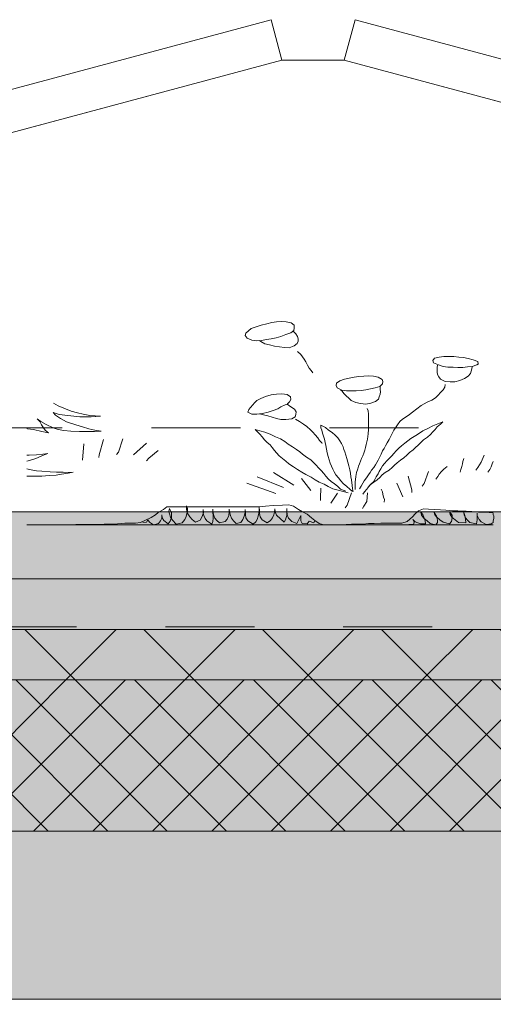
# Model space of a CAD drawing. Header units: millimetres. Extents: x -10538 to 13100, y -15694 to 32605.
# Tile 181 of 203: x 3051 to 3615, y 30014 to 31186. Entities that reach past the tile are written whole.
import ezdxf

# ---------------------------------------------------------------- set-up
doc = ezdxf.new("R2010")
doc.units = ezdxf.units.MM
doc.header["$LTSCALE"] = 100
doc.linetypes.add('[LS] Type-1', pattern=[2.12, 1.06, -1.06])
doc.linetypes.add('VW-01 Short Dashed', pattern=[2.116125, 1.058062, -1.058062])
doc.layers.get('0').update_dxf_attribs({"lineweight": 5})
for name, color, linetype, lineweight in [('5', 7, 'Continuous', 18), ('Geen', 7, 'Continuous', 9), ('none', 7, 'Continuous', 13)]:
    doc.layers.add(name, color=color, linetype=linetype, lineweight=lineweight)

# ---------------------------------------------------------------- blocks, each defined once
blk = doc.blocks.new('Groep-8')
at = {"layer": '5', "color": 8, "lineweight": 5, "true_color": 0x777777, "transparency": 33554687}
blk.add_line((-37.1, 461.7), (37.1, 461.7), dxfattribs=at)
at = {"layer": '5', "color": 8, "lineweight": 5, "true_color": 0x777777, "transparency": 33554687, "flags": 128}
for points in [[(-1209.1, 199.4), (-50, 510), (-37.1, 461.7), (-1196.2, 151.1)], [(1196.2, 151.1), (37.1, 461.7), (50, 510), (1209.1, 199.4)], [(-37.1, 461.7), (37.1, 461.7), (1100, 176.9), (1100, -75.5), (-1100, -75.5), (-1100, 176.9)]]:
    blk.add_lwpolyline(points, close=True, dxfattribs=at)
blk = doc.blocks.new('pv paneel opzet')
at = {"layer": '5', "color": 8, "true_color": 0x777777, "transparency": 33554687}
blk.add_blockref('Groep-8', (0, 0), dxfattribs=at)
blk = doc.blocks.new('Groep-9')
at = {"layer": '5', "color": 7, "transparency": 33554687}
blk.add_blockref('pv paneel opzet', (3400, 30675.5), dxfattribs=at)
blk = doc.blocks.new('Groep-12')
at = {"layer": '5', "color": 73, "linetype": 'Continuous', "lineweight": 18, "true_color": 0x9faa7d}
for p, q in [((3127, 30680.6), (3125.7, 30661.5)), ((3201.6, 30681.5), (3186.2, 30667.5)), ((3352.8, 30646.6), (3377, 30631.7)), ((3321.2, 30633.8), (3355.7, 30621.6)), ((3333.6, 30641.5), (3364.7, 30628.7)), ((3386.1, 30639.6), (3397.5, 30625.1)), ((3499.7, 30634.1), (3506.7, 30617.6)), ((3428.9, 30622.1), (3421.3, 30610)), ((3614.5, 30584.3), (3059.3, 30584.3))]:
    blk.add_line(p, q, dxfattribs=at)
at = {"layer": '5', "color": 73, "linetype": 'Continuous', "lineweight": 18, "true_color": 0x9faa7d, "flags": 128}
for points in [[(3377.7, 30818.5), (3377.6, 30818.5), (3377.6, 30818.3), (3377, 30815.8), (3373.6, 30812.9), (3367.7, 30810.7), (3361.8, 30808.7), (3355.9, 30807), (3350.2, 30805.9), (3344.5, 30804.8), (3338.6, 30803.7), (3332.6, 30803.4), (3327, 30804), (3321.4, 30806.6), (3319.3, 30809.7), (3320.1, 30812.5), (3323.1, 30815.4), (3326.4, 30818.1), (3332.1, 30819.9), (3338.4, 30821.9), (3344.8, 30823.6), (3350.8, 30825.1), (3356.5, 30826.1), (3362.3, 30826.5), (3368.1, 30826.1), (3373.9, 30824.6), (3377.6, 30821.8), (3377.5, 30819), (3377.6, 30818.3)], [(3376.6, 30814.4), (3379.4, 30811.6), (3381.3, 30808.7), (3382.1, 30805.8), (3382.3, 30803), (3381, 30800.1), (3377.4, 30797.3), (3371.6, 30795.2), (3366, 30795.3), (3360.2, 30796.2), (3354, 30797.2), (3348.2, 30798.4), (3342.5, 30799.9), (3338, 30802.7), (3336.3, 30803.6)], [(3381.4, 30790.5), (3385.4, 30787.1), (3387.4, 30784.2), (3389.3, 30781.4), (3391.2, 30778.4), (3393.2, 30774.4), (3395.5, 30771), (3397.7, 30768.2), (3399.8, 30765.4)], [(3596.7, 30776.1), (3596.3, 30778.9), (3590.6, 30780.6), (3584.7, 30782.4), (3579, 30783.6), (3573.4, 30784.1), (3567.6, 30784.6), (3562, 30784.9), (3555.8, 30784.7), (3550.1, 30784), (3544.5, 30782.6), (3542.5, 30779.8), (3543.4, 30777), (3549.4, 30774.7), (3555, 30773), (3560.6, 30772.2), (3566.6, 30772), (3572.5, 30771.7), (3578.2, 30771.8), (3583.9, 30772.4), (3589.5, 30773), (3595.1, 30774.7), (3596.8, 30776.1)], [(3589.5, 30773), (3589, 30770.1), (3588.3, 30767.2), (3587.3, 30764.4), (3584.8, 30761.4), (3580.1, 30758.5), (3574.5, 30756.2), (3568.9, 30754.6), (3563.1, 30754.4), (3557.2, 30754.8), (3551.7, 30757.7), (3549.5, 30760.5), (3548.2, 30763.3), (3547.7, 30766.1), (3547.7, 30768.9), (3547.6, 30771.7), (3548.1, 30774.2)], [(3479.4, 30749.2), (3482.5, 30752), (3483.1, 30754.8), (3482.2, 30757.5), (3477.5, 30760.3), (3471.8, 30761.4), (3466, 30761.7), (3460.4, 30761.2), (3454.5, 30760.8), (3448.8, 30760), (3443.1, 30758.8), (3437.5, 30757.6), (3431.8, 30755.7), (3428, 30752.9), (3427.5, 30750.1), (3428.5, 30747.3), (3434.1, 30744.6), (3439.8, 30743.9), (3445.5, 30743.7), (3451.4, 30744), (3457.1, 30744.4), (3462.7, 30745), (3468.3, 30746.3), (3474, 30747.4), (3479.5, 30749.2)], [(3479.7, 30748.5), (3479.9, 30745.5), (3480.1, 30742.5), (3480, 30739.7), (3478.6, 30736.8), (3477.7, 30733.9), (3474.5, 30731.1), (3468.6, 30729), (3462.7, 30728.1), (3456.5, 30728.6), (3450.8, 30730.1), (3445.2, 30732.3), (3442.4, 30735.1), (3439.5, 30737.9), (3436.5, 30740.7), (3434.7, 30743.4), (3432.8, 30744.9)], [(3557.3, 30751.3), (3556.9, 30748.1), (3554.8, 30745.1), (3551.8, 30741.9), (3549, 30738.8), (3545.7, 30735.6), (3541.5, 30732.8), (3535.7, 30730.2), (3528.8, 30726.3), (3523.6, 30722.5), (3518.3, 30718.6), (3514.6, 30715.8), (3510.7, 30712.9), (3506.6, 30710), (3503.2, 30707.3), (3500.4, 30703.4), (3498.1, 30699.9), (3496.3, 30697), (3494, 30693.1), (3492.2, 30689.2), (3490.5, 30686.1), (3488, 30682.1), (3486.2, 30678.4), (3484.5, 30675.3), (3482.8, 30672.3), (3481.1, 30668.6), (3479.1, 30664.5), (3477.4, 30661.5), (3475.9, 30658.7), (3474.4, 30655.7), (3472.3, 30652.7), (3469.5, 30649.5), (3467.8, 30646.7), (3465.8, 30643.7), (3463.4, 30640.4), (3460.7, 30636.9), (3459.1, 30634), (3457.2, 30630.4), (3455.3, 30627.1)], [(3369.6, 30728.3), (3371.8, 30730.9), (3373.5, 30733.7), (3373.2, 30736.6), (3369, 30739.6), (3363, 30740.1), (3356.4, 30739.7), (3350.2, 30738.9), (3343.4, 30737.1), (3337.8, 30734.7), (3333, 30732.3), (3330.3, 30729.7), (3328.1, 30727), (3325.6, 30724.2), (3323.6, 30721.5), (3322.3, 30718.6), (3327.3, 30716.1), (3333.2, 30715.9), (3339.7, 30716.7), (3346.5, 30718.3), (3352.5, 30720.4), (3358.2, 30722.5), (3361.8, 30724.9), (3366.9, 30727.1), (3369.1, 30728.1)], [(3091.2, 30729.1), (3096.6, 30726), (3105.4, 30722.3), (3111.9, 30719.6), (3119.5, 30717.5), (3126.5, 30715.9), (3134.1, 30714.6), (3140.6, 30714.1), (3147.1, 30713.6), (3135.8, 30713), (3122.2, 30713), (3108.2, 30714.3), (3097.9, 30715.6), (3090.8, 30718.2), (3093.5, 30715), (3099.5, 30711.1), (3106.6, 30707.1), (3117.5, 30703.4), (3125.6, 30701), (3133.2, 30698.7), (3140.3, 30697.1), (3147.9, 30696), (3139.8, 30695.5), (3132.2, 30695.5), (3121.9, 30695.4), (3111.6, 30695.9), (3103.5, 30696.7), (3096.5, 30698), (3090.5, 30699.9), (3082.3, 30703.6), (3075.8, 30707.3), (3071.4, 30710.5), (3074.7, 30707.5), (3076.9, 30703.5), (3079.1, 30699.8), (3081.3, 30696.9), (3085.1, 30693.7), (3077, 30695.6), (3067.2, 30697.7), (3060.2, 30698.7), (3059.3, 30698.9)], [(3369.1, 30728.1), (3373.4, 30725), (3377.8, 30722), (3379.8, 30718.9), (3379.6, 30715.8), (3378.5, 30713), (3374.8, 30710.4), (3367.5, 30709.6), (3361.8, 30709.7), (3356.4, 30710.9), (3351.5, 30712.6), (3346.3, 30714.2), (3341, 30715.2), (3336.3, 30716.3)], [(3464.2, 30723), (3465.5, 30719.9), (3466, 30715.9), (3466, 30712.9), (3466, 30709.5), (3466, 30705.2), (3466, 30700.7), (3466, 30697.9), (3465.7, 30692.7), (3465.2, 30689.5), (3464.6, 30686.4), (3464.1, 30683), (3463.3, 30679.9), (3462.5, 30676.3), (3461.5, 30673.1), (3460.5, 30669.7), (3459.1, 30666.4), (3457.7, 30663.4), (3456.3, 30660.1), (3455.1, 30657.1), (3454.1, 30654.2), (3453.2, 30651.1), (3451.8, 30646.5), (3451, 30642), (3450.5, 30638.5), (3450.2, 30635.6), (3450.2, 30632.2), (3450.2, 30629.3), (3450.2, 30626.3)], [(3379, 30710), (3383.7, 30707.2), (3388.6, 30704.3), (3392.4, 30701.5), (3396.9, 30697.5), (3399.8, 30694.6), (3402.3, 30691.3), (3405.5, 30687.8), (3407.8, 30684.9), (3410.3, 30682.1), (3411, 30681.1)], [(3447.7, 30624.2), (3446.9, 30627.4), (3446.4, 30631.4), (3446, 30634.3), (3445.6, 30637.8), (3445, 30641.5), (3444.5, 30645.8), (3443.7, 30650), (3442.5, 30654.7), (3441.4, 30658.8), (3440.2, 30663.5), (3439.1, 30667.3), (3437.9, 30671.1), (3436.8, 30674.1), (3435.9, 30677.2), (3433.8, 30681.1), (3431.8, 30684.5), (3429.5, 30687.9), (3426.4, 30691), (3422.8, 30694.1), (3418.5, 30697.2), (3414.7, 30700.1), (3409.4, 30703.1), (3409.4, 30699.9), (3410.3, 30697), (3411.4, 30693.6), (3412.6, 30690), (3413.5, 30686.5), (3414.4, 30682.5), (3415.3, 30678.9), (3416, 30674.4), (3416.9, 30670.2), (3417.9, 30665.7), (3419.1, 30661.7), (3420.4, 30657.8), (3421.8, 30654), (3423.5, 30650.6), (3425.1, 30647.3), (3427.2, 30643.9), (3430.2, 30640.2), (3432.9, 30636.6), (3435.9, 30633.7), (3440.2, 30630.1), (3443.7, 30626.9), (3446.8, 30623.9)], [(3459.2, 30620.8), (3461.3, 30623.8), (3463.9, 30626.7), (3466.3, 30629.9), (3468.8, 30632.8), (3471.8, 30635.7), (3473.4, 30638.5), (3475.3, 30641.4), (3477.5, 30644.9), (3478.8, 30647.9), (3480.6, 30651.2), (3482.7, 30654.7), (3485, 30657.5), (3487.9, 30660.6), (3491, 30663.7), (3493.9, 30666.5), (3496.1, 30669.3), (3498.8, 30672.6), (3501.9, 30675.5), (3505.2, 30678.4), (3509.4, 30681.5), (3512.9, 30684.3), (3516.5, 30687.2), (3522.5, 30690.7), (3526.5, 30693.4), (3530.8, 30696.3), (3536.6, 30699), (3542.7, 30702.1), (3548.4, 30704.7), (3554.4, 30706.9), (3551.5, 30704), (3547.7, 30700.9), (3545.4, 30697.8), (3542.7, 30694.9), (3539.9, 30691.9), (3536.1, 30688.9), (3531.6, 30685.7), (3528.3, 30682.3), (3525.1, 30679.2), (3522.1, 30676.4), (3519, 30673.6), (3514.7, 30670.4), (3511.6, 30667.3), (3508, 30664.2), (3504.2, 30661.3), (3500.2, 30658.1), (3496.9, 30655.4), (3494.1, 30652.6), (3490.5, 30649.6), (3485.9, 30646.8), (3482.1, 30643.7), (3479.4, 30640.8), (3476.4, 30637.8), (3472.4, 30635), (3468, 30632), (3465.5, 30629.1)], [(3439, 30624.3), (3432.7, 30627), (3429.2, 30630.2), (3425.6, 30633.2), (3421.7, 30636.1), (3418.3, 30638.9), (3415, 30642.4), (3412.7, 30645.6), (3409.7, 30649), (3406.5, 30652.3), (3403.7, 30655.4), (3400.4, 30658.6), (3397.2, 30661.8), (3392.3, 30665), (3387.3, 30668.3), (3384.1, 30671.2), (3380.4, 30674), (3375.7, 30677.1), (3370.5, 30680.4), (3366.3, 30683.5), (3361.1, 30686.7), (3355.4, 30689), (3349, 30692.2), (3342.5, 30694.5), (3336.6, 30696.2), (3330.9, 30698), (3334, 30695), (3336.7, 30692.1), (3339.3, 30689.1), (3342.2, 30685.7), (3345.4, 30682.3), (3348.9, 30679.4), (3351.3, 30676.4), (3354, 30672.9), (3356.4, 30670), (3359.6, 30666.6), (3363.7, 30663.5), (3367.5, 30660.1), (3371.3, 30657.1), (3376.8, 30653.5), (3381.6, 30650.4), (3386.6, 30647.2), (3391.4, 30644.1), (3397.6, 30641), (3402.4, 30638.1), (3407.3, 30635.2), (3413.2, 30632.6), (3418.1, 30629.8), (3423.7, 30627.4), (3429.7, 30625.8), (3435.9, 30624.1), (3441.6, 30622.5)], [(3150.7, 30685.9), (3145.3, 30667.7), (3145, 30664.7)], [(3173.7, 30686.7), (3168.2, 30670.9), (3165.9, 30668.1)], [(3059.3, 30667.3), (3062.1, 30667.1), (3070.9, 30667.5), (3078.5, 30668.4), (3084.2, 30669.4), (3077.8, 30667), (3071.9, 30664.3), (3066.3, 30662), (3059.3, 30660)], [(3215.7, 30672.8), (3204.5, 30663.7), (3201.6, 30660.7)], [(3603.8, 30667.4), (3599.9, 30658.9), (3598.1, 30655.9), (3596, 30652.5), (3593.9, 30649.6)], [(3579.4, 30663.3), (3578.3, 30659.9), (3577.7, 30656.8), (3577.2, 30653.7), (3575.9, 30650.2), (3575.1, 30647.2)], [(3614.5, 30659.8), (3613.1, 30656.9), (3612, 30653.3), (3610.4, 30650.1), (3608.2, 30646.9)], [(3059.3, 30651), (3064.6, 30649.9), (3070.7, 30648.8), (3077.1, 30648.1), (3086.9, 30647.4), (3094.7, 30647.1), (3102.6, 30647), (3108.7, 30646.8), (3114.6, 30647), (3108.4, 30646), (3100.6, 30644.5), (3094.2, 30643.3), (3085.9, 30642.9), (3077.3, 30642.2), (3069.7, 30642.1), (3062.1, 30642.1), (3059.3, 30642.1)], [(3537.3, 30647.8), (3532.1, 30633.4), (3529.8, 30630.2)], [(3559.7, 30653.8), (3555.8, 30650.7), (3552.7, 30647.8), (3550.1, 30644.8), (3548.5, 30642), (3546.2, 30638.6)], [(3513.2, 30642.2), (3517.6, 30626), (3517.6, 30622.8)], [(3409.2, 30627.9), (3409, 30616.5), (3408.8, 30613.5)], [(3445.9, 30622.3), (3440.6, 30607.9), (3438.3, 30604.7)], [(3464.9, 30622.4), (3463.9, 30612.1), (3460.5, 30606.7), (3458.9, 30603.8)], [(3481.2, 30626.8), (3482.6, 30623.8), (3482.9, 30620.9), (3483.9, 30617.3), (3484.9, 30614.4), (3484.8, 30611.4)], [(3614.5, 30599), (3609.8, 30599), (3603.6, 30599.3), (3597, 30599.6), (3589, 30600.2), (3582.2, 30600.5), (3572.5, 30600.9), (3566, 30601), (3558.2, 30601.8), (3551.6, 30602.2), (3544.1, 30602.7), (3537.5, 30602.9), (3531.3, 30603.6), (3525.5, 30601.1), (3521.6, 30597.4), (3518.2, 30593.9), (3515.1, 30591), (3512, 30588.2), (3505.7, 30586.5), (3498.4, 30586.2), (3487.2, 30586.2), (3480.6, 30586.2), (3472.6, 30586.1), (3465.8, 30585.9), (3459.2, 30585.3), (3451.4, 30585.3), (3445.7, 30585.1), (3439.4, 30584.7), (3432.6, 30584.4), (3425.8, 30584.4), (3419.6, 30584.3), (3413, 30584.4), (3407.3, 30585.9), (3402.1, 30589.5), (3398.2, 30592.8), (3392.9, 30596.9), (3387.5, 30600), (3382.5, 30602.8), (3376.8, 30606.7), (3371, 30608.2), (3363.7, 30607.7), (3352.5, 30607.2), (3343.4, 30606.5), (3336.3, 30605.9), (3328, 30605.9), (3319.6, 30605.8), (3313.1, 30605.8), (3304.5, 30605.8), (3294.3, 30605.8), (3284.6, 30605.9), (3276.5, 30605.9), (3266.6, 30605.9), (3256.2, 30605.9), (3248.1, 30605.9), (3241.8, 30605.9), (3232.2, 30605.9), (3225.9, 30605.9), (3222, 30602.7), (3215.7, 30599), (3212.3, 30596.1), (3207.1, 30593.2), (3200.6, 30590), (3194.6, 30587), (3188.6, 30586.4), (3182.8, 30586.4), (3176.1, 30586.2), (3167.2, 30585.7), (3158.3, 30585.3), (3151.3, 30585), (3144.7, 30584.8), (3139, 30584.8), (3133, 30584.8), (3124.4, 30584.8), (3117.6, 30584.7), (3110.8, 30584.3)], [(3402.1, 30589.5), (3401.1, 30586.7), (3395.3, 30588.8), (3392.9, 30585.4), (3387.1, 30586.1), (3385.5, 30589.2), (3385.5, 30592.2), (3385.5, 30595.5), (3384, 30592.3), (3382.4, 30589.1), (3380.6, 30586.1), (3374.7, 30588.5), (3370.8, 30592.3), (3368.9, 30596.9), (3368.7, 30600.3), (3368.9, 30603.7), (3368.9, 30600.4), (3369, 30596.9), (3368, 30593.1), (3367.1, 30590.3), (3365.6, 30587.4), (3356.6, 30595.7), (3355, 30600), (3354.5, 30603.3), (3354.2, 30599.6), (3353.4, 30596.1), (3351.9, 30592.7), (3349.5, 30589.7), (3345.5, 30586.9), (3339.5, 30590.4), (3337.1, 30593.8), (3336.3, 30597.7), (3336.1, 30601.7), (3335.9, 30605), (3335.8, 30601.7), (3335.3, 30598.4), (3334.5, 30594.5), (3333.4, 30590.7), (3331.7, 30587.9), (3328.8, 30585), (3322.5, 30589), (3320.1, 30592.8), (3319.5, 30596.5), (3319.5, 30599.3), (3319.3, 30602.7), (3319, 30599.2), (3318, 30594.8), (3316.4, 30590.7), (3314.2, 30587.3), (3308.5, 30586), (3305.3, 30589.3), (3303, 30592.3), (3301.6, 30595.4), (3300.4, 30599.7), (3300.3, 30603), (3300.3, 30600.2), (3299.6, 30595.6), (3297.9, 30591.2), (3295.3, 30588.2), (3288.8, 30586.6), (3285.3, 30589.4), (3283, 30592.3), (3281.7, 30595.4), (3280.8, 30600.3), (3280.6, 30603.1), (3280.8, 30598.7), (3280.9, 30595.6), (3280.9, 30592.4), (3280.8, 30588.2), (3279.5, 30585.3), (3273.7, 30589), (3271.4, 30591.9), (3269.8, 30595.4), (3269.1, 30598.7), (3269.1, 30602.6), (3269.6, 30599.2), (3268, 30594.1), (3265.6, 30589.9), (3259.9, 30587.6), (3255.9, 30590.9), (3253.2, 30593.9), (3250.9, 30597.5), (3249.6, 30600.5), (3249.4, 30603.6), (3249.4, 30606.8), (3250.4, 30604), (3250.4, 30600.9), (3249.9, 30598), (3249, 30594.3), (3247.3, 30590.8), (3244, 30586.6), (3237.2, 30585.3), (3232.7, 30590), (3230.4, 30593.5), (3229, 30597.3), (3228.5, 30600.3), (3229, 30603.9), (3231.5, 30599.2), (3231.5, 30596.3), (3231.4, 30593), (3229.9, 30588.8), (3227.5, 30585.7), (3222.3, 30589.6), (3220.4, 30592.9), (3219.8, 30596.1), (3219.9, 30592.3), (3218.5, 30589), (3215.9, 30586.1), (3210.2, 30584.3), (3205.2, 30587.7), (3203.3, 30590.4), (3201.7, 30587.5), (3197.2, 30587.3)], [(3614.5, 30589.3), (3614.2, 30587.2), (3612.1, 30585.4), (3606.2, 30584.9), (3600.1, 30587.9), (3597.8, 30590.7), (3595.4, 30595.3), (3595.2, 30598.1), (3595.4, 30594.4), (3595.4, 30590.5), (3594.6, 30585.6), (3586.7, 30587), (3583.7, 30590), (3581.4, 30592.9), (3579.9, 30596), (3579.4, 30599.1), (3580.5, 30595.6), (3581.5, 30591.1), (3581.8, 30586.6), (3573.3, 30587.3), (3569.2, 30590.2), (3565.1, 30593.3), (3563, 30596.6), (3562.4, 30599.7), (3565.4, 30595.9), (3565.6, 30592.9), (3564.8, 30588.4), (3562.5, 30585.4), (3554.8, 30587.7), (3551, 30590.5), (3547.4, 30593.3), (3545.1, 30596.3), (3544, 30599.1), (3546.9, 30594.8), (3548.1, 30589.9), (3548.3, 30587.1), (3546, 30584.4), (3539.5, 30586), (3535.8, 30589.3), (3532, 30592.3), (3529.1, 30595.8), (3528.2, 30599.4), (3530.8, 30596.5), (3532, 30593.6), (3533.5, 30589.1), (3533.7, 30585.5), (3527.8, 30585.5), (3521.4, 30587.9), (3518.8, 30590.7), (3520.3, 30587.7), (3519.7, 30584.9), (3514.1, 30584.6)], [(3614.5, 30596.1), (3614.4, 30596.5), (3613.9, 30599.7), (3614.5, 30596.8)], [(3614.5, 30596.8), (3615, 30595), (3615, 30592), (3614.5, 30589.3)]]:
    blk.add_lwpolyline(points, dxfattribs=at)
blk = doc.blocks.new('Groep-13')
at = {"layer": '5', "color": 73, "true_color": 0x9faa7d}
blk.add_blockref('Groep-12', (0, 0), dxfattribs=at)
blk = doc.blocks.new('Groep-16')
at = {"layer": '5', "color": 73, "true_color": 0x9faa7d, "transparency": 33554687}
blk.add_blockref('Groep-13', (0, 0), dxfattribs=at)
blk = doc.blocks.new('Groep-17')
at = {"layer": '5', "color": 73, "true_color": 0x9faa7d, "transparency": 33554687}
blk.add_blockref('Groep-16', (0, 0), dxfattribs=at)
blk = doc.blocks.new('Groep-18')
at = {"layer": '5', "color": 73, "true_color": 0x9faa7d, "transparency": 33554687}
blk.add_blockref('Groep-17', (0, 0), dxfattribs=at)
blk = doc.blocks.new('Groep-43')
at = {"layer": 'Geen', "linetype": 'Continuous', "lineweight": 0, "true_color": 0xccbf7a, "transparency": 33554595}
blk.add_hatch(color=43, dxfattribs=at).paths.add_polyline_path([(-121.5, 30600), (9692.7, 30600), (9692.7, 30520), (-121.5, 30520)])
at = {"layer": 'Geen', "linetype": 'Continuous', "lineweight": 0, "true_color": 0x2bffff, "transparency": 33554687}
blk.add_hatch(color=4, dxfattribs=at).paths.add_polyline_path([(-630.7, 30520), (10192.7, 30520), (10192.7, 30460), (-630.7, 30460)])
at = {"layer": 'Geen', "color": 7, "linetype": 'Continuous', "lineweight": 9, "transparency": 33554687, "flags": 128}
for points in [[(-121.5, 30600), (9692.7, 30600), (9692.7, 30520), (-121.5, 30520)], [(-630.7, 30520), (10192.7, 30520), (10192.7, 30460), (-630.7, 30460)]]:
    blk.add_lwpolyline(points, close=True, dxfattribs=at)
blk = doc.blocks.new('Groep-92')
at = {"layer": 'Geen', "linetype": 'Continuous', "lineweight": 0, "true_color": 0xe6ffe6, "transparency": 33554687}
blk.add_hatch(color=7, dxfattribs=at).paths.add_polyline_path([(-675.7, 30400), (10246.9, 30400), (10246.9, 30220), (-675.7, 30220)])
at = {"layer": 'Geen', "linetype": 'Continuous', "lineweight": 5, "true_color": 0x777777, "transparency": 33554687}
h = blk.add_hatch(dxfattribs=at)
h.set_pattern_fill('#isolatie', color=8, style=0, pattern_type=2)
h.set_pattern_definition([(45, (2.866, 2.646), (-35.35534, 35.35534), []), (135, (-5.733, 5.733), (-35.35534, -35.35534), [])])
h.paths.add_polyline_path([(-675.7, 30400), (10246.9, 30400), (10246.9, 30220), (-675.7, 30220)])
at = {"layer": 'Geen', "linetype": 'Continuous', "lineweight": 0, "true_color": 0xcccccc, "transparency": 33554687}
blk.add_hatch(color=254, dxfattribs=at).paths.add_polyline_path([(-798.9, 30220), (10370, 30220), (10370, 30020), (-798.9, 30020)])
at = {"layer": 'none', "linetype": 'Continuous', "lineweight": 0, "true_color": 0xeeeeee, "transparency": 33554687}
blk.add_hatch(color=7, dxfattribs=at).paths.add_polyline_path([(-675.7, 30460), (10246.9, 30460), (10246.9, 30400), (-675.7, 30400)])
at = {"layer": 'none', "linetype": 'Continuous', "lineweight": 5, "true_color": 0x555555, "transparency": 33554687}
h = blk.add_hatch(dxfattribs=at)
h.set_pattern_fill('Isolatie1-1', color=251, style=0, pattern_type=2)
h.set_pattern_definition([(45, (1.43, 1.32), (-70.71068, 70.71068), [])])
h.paths.add_polyline_path([(-675.7, 30460), (10246.9, 30460), (10246.9, 30400), (-675.7, 30400)])
at = {"layer": 'none', "linetype": 'Continuous', "lineweight": 5, "true_color": 0x777777, "transparency": 33554687}
h = blk.add_hatch(dxfattribs=at)
h.set_pattern_fill('Isolatie1', color=8, style=0, pattern_type=2)
h.set_pattern_definition([(135, (-2.87, 2.87), (-70.71068, -70.71068), [])])
h.paths.add_polyline_path([(-675.7, 30460), (10246.9, 30460), (10246.9, 30400), (-675.7, 30400)])
at = {"color": 5, "linetype": 'VW-01 Short Dashed', "lineweight": 5, "true_color": 0x0000ff, "transparency": 33554687, "flags": 128}
blk.add_lwpolyline([(4599.8, 30463), (-666.4, 30463), (-666.4, 30683), (-925.9, 30683), (-925.9, 30604.4)], dxfattribs=at)
at = {"layer": '5', "color": 22, "linetype": '[LS] Type-1', "lineweight": 5, "true_color": 0xdd1d1d, "transparency": 33554687}
blk.add_line((-7816.5, 30700), (13100, 30700), dxfattribs=at)
at = {"layer": 'Geen', "color": 7, "linetype": 'Continuous', "lineweight": 9, "transparency": 33554687, "flags": 128}
for points in [[(-675.7, 30400), (10246.9, 30400), (10246.9, 30220), (-675.7, 30220)], [(-798.9, 30220), (10370, 30220), (10370, 30020), (-798.9, 30020)], [(-675.7, 30020), (10240, 30020), (10240, 29770), (-675.7, 29770)]]:
    blk.add_lwpolyline(points, close=True, dxfattribs=at)
at = {"layer": 'none', "color": 7, "linetype": 'Continuous', "lineweight": 9, "transparency": 33554687, "flags": 128}
blk.add_lwpolyline([(-675.7, 30460), (10246.9, 30460), (10246.9, 30400), (-675.7, 30400)], close=True, dxfattribs=at)
at = {"layer": '5', "color": 7, "transparency": 33554687}
for name in ['Groep-9', 'Groep-18', 'Groep-43']:
    blk.add_blockref(name, (0, 0), dxfattribs=at)

msp = doc.modelspace()

# ---------------------------------------------------------------- block references
at = {"layer": 'none', "color": 7}
msp.add_blockref('Groep-92', (0, 0), dxfattribs=at)

doc.saveas('drawing.dxf')
